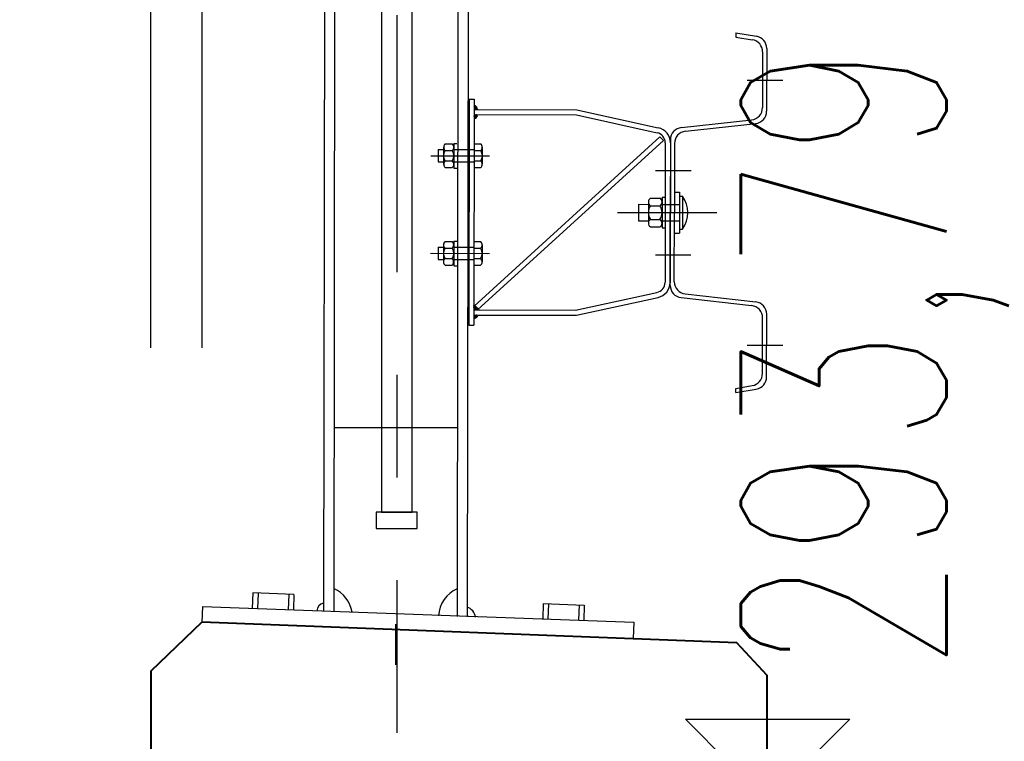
# Model space of a CAD drawing. Header units: metres. Extents: x -912764 to -454925, y -2226138 to -1112338.
# Tile 66 of 256: x -456380.444 to -456379.486, y -1112965.886 to -1112965.184. Entities that reach past the tile are written whole.
import ezdxf

# ---------------------------------------------------------------- set-up
doc = ezdxf.new("R2010")
doc.units = ezdxf.units.M
doc.linetypes.add('DASHDOT2', pattern=[0.375, 0.25, -0.0625, 0, -0.0625])
doc.linetypes.add('SOLID', pattern=[0])
for name, color, linetype in [('!řezy tenká', 1, 'Continuous'), ('018-ZSvodidlo', 8, 'Continuous'), ('025', 1, 'Continuous'), ('025-OSY', 4, 'DASHDOT2'), ('025-ZSvodidlo', 1, 'Continuous'), ('C3D_ZPR', 7, 'Continuous'), ('p_koty', 7, 'Continuous')]:
    doc.layers.add(name, color=color, linetype=linetype)
for name, color, linetype, lineweight in [('_NOVÝ STAV', 1, 'Continuous', 30), ('_NOVÝ STAV - POPISKY KATASTR', 7, 'Continuous', 30), ('R-koty vyskove', 7, 'Continuous', 13)]:
    doc.layers.add(name, color=color, linetype=linetype, lineweight=lineweight)
doc.layers.add('PDF2_13', color=140, linetype='Continuous', true_color=0x00bfff)
doc.styles.add('StandardUzky', font='simplex.shx', dxfattribs={"width": 0.65})
doc.styles.add('znacky', font='arial.ttf')
doc.dimstyles.new('1000', dxfattribs={"dimscale": 0.5, "dimtxt": 1, "dimasz": 0.6, "dimexe": 0.3, "dimexo": 0.5, "dimgap": 0.5, "dimtad": 1, "dimzin": 1, "dimdsep": 46, "dimtxsty": 'znacky', "dimblk": 'OBLIQUE', "dimcen": 1, "dimdle": 0.3, "dimclrd": 256, "dimclre": 256, "dimclrt": 256, "dimadec": 3, "dimazin": 0, "dimtfac": 1, "dimtmove": 0, "dimatfit": 3, "dimldrblk": 'OBLIQUE', "dimfxl": 1, "dimlwd": -1, "dimlwe": -1, "dimarcsym": 0})

# ---------------------------------------------------------------- blocks, each defined once
blk = doc.blocks.new('_Oblique')
at = {"color": 0, "linetype": 'ByBlock', "lineweight": -2}
blk.add_line((-0.5, -0.5), (0.5, 0.5), dxfattribs=at)
blk = doc.blocks.new('*D987')
at = {"layer": 'C3D_ZPR', "color": 1, "transparency": 16777216}
for p, q in [((0, 0.94121), (0, 1.51621)), ((0.5, 0.94121), (0.5, 1.51621)), ((-0.15, 1.44121), (0.65, 1.44121))]:
    blk.add_line(p, q, dxfattribs=at)
at = {"layer": 'Defpoints', "color": 0, "transparency": 16777216}
for p in [(0.5, 1.44121), (0, 0.2338), (0.5, 0.2338)]:
    blk.add_point(p, dxfattribs=at)
at = {"layer": 'C3D_ZPR', "color": 1, "transparency": 16777216, "xscale": 0.075, "yscale": 0.075, "zscale": 0.075, "rotation": 180}
blk.add_blockref('_Oblique', (0, 1.44121), dxfattribs=at)
at = {"layer": 'C3D_ZPR', "color": 1, "transparency": 16777216, "xscale": 0.075, "yscale": 0.075, "zscale": 0.075}
blk.add_blockref('_Oblique', (0.5, 1.44121), dxfattribs=at)
at = {"layer": 'C3D_ZPR', "color": 1, "transparency": 16777216, "insert": (0.25, 1.59121), "char_height": 0.2, "attachment_point": 5, "style": 'StandardUzky'}
blk.add_mtext('500', dxfattribs=at)
blk = doc.blocks.new('*D988')
at = {"layer": 'C3D_ZPR', "color": 1, "transparency": 16777216}
for p, q in [((-0.60011, 0.94121), (-0.60011, 1.51621)), ((0, 0.94121), (0, 1.51621)), ((-0.75011, 1.44121), (0.15, 1.44121))]:
    blk.add_line(p, q, dxfattribs=at)
at = {"layer": 'Defpoints', "color": 0, "transparency": 16777216}
for p in [(0, 1.44121), (-0.60011, 0.12672), (0, 0.07)]:
    blk.add_point(p, dxfattribs=at)
at = {"layer": 'C3D_ZPR', "color": 1, "transparency": 16777216, "xscale": 0.075, "yscale": 0.075, "zscale": 0.075, "rotation": 180}
blk.add_blockref('_Oblique', (-0.60011, 1.44121), dxfattribs=at)
at = {"layer": 'C3D_ZPR', "color": 1, "transparency": 16777216, "xscale": 0.075, "yscale": 0.075, "zscale": 0.075}
blk.add_blockref('_Oblique', (0, 1.44121), dxfattribs=at)
at = {"layer": 'C3D_ZPR', "color": 1, "transparency": 16777216, "insert": (-0.30006, 1.59121), "char_height": 0.2, "attachment_point": 5, "style": 'StandardUzky'}
blk.add_mtext('600', dxfattribs=at)
blk = doc.blocks.new('*D990')
at = {"layer": 'C3D_ZPR', "color": 1, "transparency": 16777216}
for p, q in [((-0.60011, 0.44121), (-0.60011, 1.01621)), ((-0.55009, 0.44121), (-0.55009, 1.01621)), ((-0.60011, 0.94121), (-1.24115, 0.94121)), ((-0.55009, 0.94121), (-0.60011, 0.94121)), ((-0.55009, 0.94121), (-0.47509, 0.94121))]:
    blk.add_line(p, q, dxfattribs=at)
at = {"layer": 'Defpoints', "color": 0, "transparency": 16777216}
for p in [(-0.55009, 0.94121), (-0.55009, 0.18189), (-0.60011, 0.12672)]:
    blk.add_point(p, dxfattribs=at)
at = {"layer": 'C3D_ZPR', "color": 1, "transparency": 16777216, "xscale": 0.075, "yscale": 0.075, "zscale": 0.075}
blk.add_blockref('_Oblique', (-0.60011, 0.94121), dxfattribs=at)
at = {"layer": 'C3D_ZPR', "color": 1, "transparency": 16777216, "xscale": 0.075, "yscale": 0.075, "zscale": 0.075, "rotation": 180}
blk.add_blockref('_Oblique', (-0.55009, 0.94121), dxfattribs=at)
at = {"layer": 'C3D_ZPR', "color": 1, "transparency": 16777216, "insert": (-1.08591, 1.09121), "char_height": 0.2, "attachment_point": 5, "style": 'StandardUzky'}
blk.add_mtext('50', dxfattribs=at)
blk = doc.blocks.new('*D339')
at = {"layer": 'C3D_ZPR', "color": 1, "transparency": 16777216}
for p, q in [((1.7427, 0.15423), (1.7427, 0.72459)), ((1.7427, 0), (1.7427, 0.30423)), ((1.2427, 0.15423), (1.8177, 0.15423)), ((1.2427, 0), (1.8177, 0))]:
    blk.add_line(p, q, dxfattribs=at)
at = {"layer": 'Defpoints', "color": 0, "lineweight": 50, "transparency": 16777216}
for p in [(-0.02964, 0.15423), (0, 0), (1.7427, 0)]:
    blk.add_point(p, dxfattribs=at)
at = {"layer": 'C3D_ZPR', "color": 1, "transparency": 16777216, "xscale": 0.075, "yscale": 0.075, "zscale": 0.075}
for p, rotation in [((1.7427, 0.15423), 90), ((1.7427, 0), 270)]:
    blk.add_blockref('_Oblique', p, dxfattribs=dict(at, rotation=rotation))
at = {"layer": 'C3D_ZPR', "color": 1, "transparency": 16777216, "insert": (1.5927, 0.51673), "char_height": 0.2, "attachment_point": 5, "rotation": 90, "style": 'StandardUzky'}
blk.add_mtext('154', dxfattribs=at)
blk = doc.blocks.new('A$C021ef3a7')
at = {"layer": '018-ZSvodidlo', "color": 1}
blk.add_line((-0.10383, -0.51746), (-0.22383, -0.51728), dxfattribs=at)
at = {"layer": '025', "color": 1}
blk.add_line((-0.16398, -0.70844), (-0.16398, -0.74792), dxfattribs=at)
at = {"layer": '025-OSY', "color": 1}
blk.add_line((-0.16276, 0.43432), (-0.16276, -0.81393), dxfattribs=at)
at = {"layer": '025-ZSvodidlo', "color": 1}
for p, q in [((-0.23275, 0.20518), (-0.23409, -0.69553)), ((-0.22275, 0.20517), (-0.22409, -0.69595)), ((-0.10275, 0.20499), (-0.1041, -0.70093)), ((-0.09275, 0.20498), (-0.0941, -0.70134)), ((0.16735, -0.13294), (0.16734, -0.137)), ((0.16735, -0.13294), (0.18732, -0.1363)), ((0.16734, -0.137), (0.18331, -0.13968)), ((0.19332, -0.15153), (0.19324, -0.20566)), ((0.19733, -0.14815), (0.19724, -0.20925)), ((0.17844, -0.17896), (0.2129, -0.17901)), ((-0.09236, -0.19756), (-0.09269, -0.41756)), ((-0.09236, -0.19756), (-0.08736, -0.19756)), ((-0.08736, -0.19756), (-0.08769, -0.41756)), ((-0.08738, -0.20628), (-0.08561, -0.20453)), ((-0.08738, -0.20672), (-0.08539, -0.20475)), ((-0.08738, -0.20717), (-0.08519, -0.20499)), ((-0.08738, -0.20761), (-0.085, -0.20524)), ((-0.08596, -0.20757), (-0.08738, -0.20615)), ((-0.0864, -0.20757), (-0.08738, -0.20659)), ((-0.08684, -0.20757), (-0.08738, -0.20703)), ((-0.08738, -0.20756), (0.01262, -0.20771)), ((-0.08737, -0.20407), (-0.08696, -0.20366)), ((-0.08737, -0.20451), (-0.08665, -0.2038)), ((-0.08374, -0.20758), (-0.08737, -0.20394)), ((-0.08737, -0.20496), (-0.08637, -0.20395)), ((-0.08737, -0.2054), (-0.0861, -0.20413)), ((-0.08737, -0.20584), (-0.08585, -0.20432)), ((-0.08418, -0.20758), (-0.08737, -0.20438)), ((-0.08463, -0.20758), (-0.08737, -0.20482)), ((-0.08507, -0.20758), (-0.08737, -0.20527)), ((-0.08551, -0.20757), (-0.08737, -0.20571)), ((-0.08442, -0.20646), (-0.08735, -0.20352)), ((-0.08689, -0.20757), (-0.08483, -0.20551)), ((-0.08472, -0.20572), (-0.08661, -0.20382)), ((-0.08645, -0.20757), (-0.08468, -0.2058)), ((-0.08601, -0.20757), (-0.08454, -0.2061)), ((-0.08557, -0.20757), (-0.08443, -0.20643)), ((-0.08513, -0.20758), (-0.08433, -0.20678)), ((0.01262, -0.20771), (0.09182, -0.22524)), ((-0.08739, -0.21291), (-0.08704, -0.21257)), ((-0.08739, -0.21335), (-0.0866, -0.21257)), ((-0.08739, -0.2138), (-0.08616, -0.21257)), ((-0.08739, -0.21424), (-0.08572, -0.21257)), ((-0.08739, -0.21468), (-0.08528, -0.21258)), ((-0.08739, -0.21512), (-0.08484, -0.21258)), ((-0.08739, -0.21556), (-0.0844, -0.21258)), ((-0.08739, -0.216), (-0.08411, -0.21274)), ((-0.0852, -0.21541), (-0.08739, -0.21322)), ((-0.08542, -0.21563), (-0.08739, -0.21366)), ((-0.08566, -0.21583), (-0.08739, -0.2141)), ((-0.08592, -0.21601), (-0.08739, -0.21455)), ((-0.0862, -0.21618), (-0.08739, -0.21499)), ((-0.0865, -0.21632), (-0.08739, -0.21543)), ((-0.08682, -0.21645), (-0.08739, -0.21587)), ((-0.08716, -0.21655), (-0.08739, -0.21631)), ((-0.08738, -0.21256), (0.01207, -0.21271)), ((-0.08499, -0.21518), (-0.08738, -0.21278)), ((-0.08481, -0.21492), (-0.08714, -0.21258)), ((-0.08701, -0.21651), (-0.08427, -0.21377)), ((-0.08464, -0.21465), (-0.08671, -0.21257)), ((-0.08628, -0.21622), (-0.08456, -0.2145)), ((-0.08449, -0.21436), (-0.08627, -0.21257)), ((-0.08436, -0.21405), (-0.08582, -0.21257)), ((-0.08425, -0.21371), (-0.08538, -0.21257)), ((-0.08417, -0.21335), (-0.08494, -0.21258)), ((-0.08412, -0.21295), (-0.08449, -0.21258)), ((0.01207, -0.21271), (0.09074, -0.23012)), ((0.11427, -0.2251), (0.18293, -0.21757)), ((0.11827, -0.22868), (0.18693, -0.22116)), ((-0.08743, -0.39886), (0.09336, -0.23402)), ((-0.08406, -0.40256), (0.09673, -0.23771)), ((0.09673, -0.23771), (0.09336, -0.23402)), ((0.10358, -0.23701), (0.10347, -0.30785)), ((-0.12243, -0.24651), (-0.12245, -0.25851)), ((-0.12243, -0.24651), (-0.11713, -0.24652)), ((-0.11713, -0.24429), (-0.11716, -0.26101)), ((-0.11557, -0.24752), (-0.1087, -0.24753)), ((-0.11556, -0.24102), (-0.10869, -0.24103)), ((-0.10713, -0.24054), (-0.10716, -0.26454)), ((-0.10713, -0.24054), (-0.10413, -0.24054)), ((-0.10713, -0.24654), (-0.08743, -0.24656)), ((-0.08744, -0.24756), (-0.081, -0.24757)), ((-0.08743, -0.24106), (-0.08099, -0.24107)), ((-0.07951, -0.24433), (-0.07953, -0.26083)), ((0.09858, -0.2399), (0.09837, -0.37572)), ((0.10358, -0.23991), (0.10337, -0.37573)), ((0.10358, -0.23996), (0.10347, -0.30785)), ((0.10757, -0.24059), (0.10747, -0.30785)), ((-0.12971, -0.2525), (-0.07445, -0.25258)), ((-0.12771, -0.2525), (-0.07245, -0.25259)), ((-0.12245, -0.25851), (-0.11715, -0.25852)), ((-0.11559, -0.25752), (-0.10872, -0.25753)), ((-0.10715, -0.25854), (-0.08745, -0.25856)), ((-0.08745, -0.25756), (-0.08102, -0.25757)), ((-0.1156, -0.26402), (-0.10873, -0.26403)), ((-0.10716, -0.26454), (-0.10416, -0.26454)), ((-0.08746, -0.26406), (-0.08103, -0.26407)), ((0.08921, -0.26683), (0.12367, -0.26688)), ((0.08219, -0.29687), (0.08216, -0.3191)), ((0.08428, -0.29382), (0.09341, -0.29383)), ((0.0955, -0.29284), (0.09545, -0.32284)), ((0.0955, -0.29284), (0.0985, -0.29284)), ((0.1075, -0.28985), (0.10747, -0.30785)), ((0.1075, -0.29135), (0.10747, -0.30785)), ((0.1075, -0.28785), (0.1125, -0.28786)), ((0.1125, -0.28786), (0.11244, -0.32786)), ((0.1125, -0.29186), (0.1155, -0.29186)), ((0.1155, -0.29186), (0.11545, -0.32386)), ((0.07249, -0.29982), (0.07246, -0.31578)), ((0.07249, -0.29982), (0.08219, -0.29984)), ((0.08427, -0.30117), (0.0934, -0.30118)), ((0.09549, -0.29986), (0.11249, -0.29988)), ((0.05212, -0.30777), (0.14881, -0.30791)), ((0.06721, -0.30779), (0.12247, -0.30788)), ((0.07246, -0.31578), (0.08216, -0.3158)), ((0.08425, -0.31447), (0.09338, -0.31448)), ((0.09546, -0.31582), (0.11246, -0.31584)), ((0.10337, -0.37869), (0.10347, -0.30785)), ((0.10738, -0.37511), (0.10747, -0.30785)), ((0.10745, -0.32435), (0.10747, -0.30785)), ((0.10745, -0.32585), (0.10747, -0.30785)), ((0.08424, -0.32182), (0.09337, -0.32183)), ((0.09545, -0.32284), (0.09845, -0.32284)), ((0.11245, -0.32386), (0.11545, -0.32386)), ((0.10745, -0.32785), (0.11244, -0.32786)), ((-0.12258, -0.34151), (-0.12259, -0.35351)), ((-0.12258, -0.34151), (-0.11728, -0.34152)), ((-0.11727, -0.33929), (-0.1173, -0.35601)), ((-0.11571, -0.34252), (-0.10884, -0.34253)), ((-0.1157, -0.33602), (-0.10883, -0.33603)), ((-0.10727, -0.33554), (-0.1073, -0.35954)), ((-0.10728, -0.34154), (-0.0876, -0.34156)), ((-0.10727, -0.33554), (-0.10427, -0.33554)), ((-0.08758, -0.34256), (-0.08114, -0.34257)), ((-0.08757, -0.33606), (-0.08113, -0.33607)), ((-0.07965, -0.33933), (-0.07967, -0.35583)), ((-0.12985, -0.3475), (-0.07459, -0.34758)), ((-0.12785, -0.3475), (-0.07259, -0.34759)), ((-0.12259, -0.35351), (-0.11729, -0.35352)), ((-0.11573, -0.35252), (-0.10886, -0.35253)), ((-0.10729, -0.35354), (-0.08762, -0.35356)), ((-0.08759, -0.35256), (-0.08116, -0.35257)), ((0.08909, -0.34883), (0.12354, -0.34888)), ((-0.11574, -0.35902), (-0.10887, -0.35903)), ((-0.1073, -0.35954), (-0.1043, -0.35954)), ((-0.0876, -0.35906), (-0.08117, -0.35907)), ((0.01126, -0.40283), (0.09051, -0.38553)), ((0.01233, -0.40771), (0.09157, -0.39042)), ((0.11403, -0.39063), (0.18267, -0.39836)), ((0.11803, -0.38705), (0.18667, -0.39478)), ((-0.08767, -0.40209), (-0.08527, -0.3997)), ((-0.08767, -0.40231), (-0.08511, -0.39976)), ((-0.08767, -0.40253), (-0.08506, -0.39993)), ((-0.08714, -0.40256), (-0.08767, -0.40204)), ((-0.08739, -0.40254), (-0.08767, -0.40226)), ((-0.08274, -0.40255), (-0.08766, -0.39762)), ((-0.08766, -0.39789), (-0.08744, -0.39767)), ((-0.08766, -0.39811), (-0.0873, -0.39775)), ((-0.08296, -0.40255), (-0.08766, -0.39784)), ((-0.08766, -0.39833), (-0.08719, -0.39786)), ((-0.08766, -0.39855), (-0.08708, -0.39797)), ((-0.08318, -0.40255), (-0.08766, -0.39806)), ((-0.08766, -0.39877), (-0.08696, -0.39808)), ((-0.08766, -0.399), (-0.08685, -0.39819)), ((-0.0834, -0.40256), (-0.08766, -0.39828)), ((-0.08766, -0.39922), (-0.08674, -0.39829)), ((-0.08766, -0.39944), (-0.08662, -0.3984)), ((-0.08362, -0.40256), (-0.08766, -0.39851)), ((-0.08766, -0.39966), (-0.08651, -0.39851)), ((-0.08766, -0.39988), (-0.0864, -0.39862)), ((-0.08384, -0.40256), (-0.08766, -0.39873)), ((-0.08766, -0.4001), (-0.08628, -0.39873)), ((-0.08766, -0.40032), (-0.08617, -0.39883)), ((-0.08766, -0.40054), (-0.08606, -0.39894)), ((-0.08406, -0.40256), (-0.08766, -0.39895)), ((-0.08766, -0.40076), (-0.08595, -0.39905)), ((-0.08766, -0.40098), (-0.08583, -0.39916)), ((-0.08428, -0.40256), (-0.08766, -0.39917)), ((-0.08766, -0.4012), (-0.08572, -0.39927)), ((-0.08766, -0.40143), (-0.08561, -0.39937)), ((-0.0845, -0.40256), (-0.08766, -0.39939)), ((-0.08766, -0.40165), (-0.08549, -0.39948)), ((-0.08766, -0.40187), (-0.08538, -0.39959)), ((-0.08472, -0.40256), (-0.08766, -0.39961)), ((-0.08494, -0.40256), (-0.08766, -0.39983)), ((-0.08516, -0.40256), (-0.08766, -0.40005)), ((-0.08538, -0.40256), (-0.08766, -0.40027)), ((-0.0856, -0.40256), (-0.08766, -0.40049)), ((-0.08582, -0.40256), (-0.08766, -0.40071)), ((-0.08604, -0.40256), (-0.08766, -0.40094)), ((-0.08626, -0.40256), (-0.08766, -0.40116)), ((-0.08648, -0.40256), (-0.08766, -0.40138)), ((-0.0867, -0.40256), (-0.08766, -0.4016)), ((-0.08692, -0.40256), (-0.08766, -0.40182)), ((-0.08745, -0.40253), (-0.08493, -0.40003)), ((-0.08507, -0.39989), (-0.08737, -0.39768)), ((-0.08726, -0.40256), (-0.08482, -0.40014)), ((-0.08703, -0.40256), (-0.08471, -0.40025)), ((-0.08681, -0.40256), (-0.0846, -0.40036)), ((-0.08659, -0.40256), (-0.08449, -0.40047)), ((-0.08637, -0.40256), (-0.08438, -0.40058)), ((-0.08615, -0.40256), (-0.08427, -0.40069)), ((-0.08593, -0.40256), (-0.08416, -0.4008)), ((-0.0857, -0.40256), (-0.08405, -0.40091)), ((-0.08548, -0.40256), (-0.08394, -0.40102)), ((-0.08526, -0.40256), (-0.08383, -0.40113)), ((-0.08242, -0.40255), (-0.08507, -0.39989)), ((-0.08504, -0.40256), (-0.08372, -0.40124)), ((-0.08482, -0.40256), (-0.08361, -0.40136)), ((-0.08459, -0.40256), (-0.0835, -0.40147)), ((-0.08437, -0.40256), (-0.08339, -0.40158)), ((-0.08415, -0.40256), (-0.08328, -0.40169)), ((-0.08393, -0.40256), (-0.08317, -0.4018)), ((-0.08371, -0.40256), (-0.08306, -0.40191)), ((-0.08349, -0.40256), (-0.08295, -0.40202)), ((-0.08326, -0.40255), (-0.08284, -0.40213)), ((-0.08304, -0.40255), (-0.08273, -0.40224)), ((-0.08282, -0.40255), (-0.08262, -0.40235)), ((-0.0826, -0.40255), (-0.08251, -0.40246)), ((-0.08768, -0.40894), (-0.08629, -0.40756)), ((-0.08768, -0.40916), (-0.08607, -0.40756)), ((-0.08768, -0.40938), (-0.08585, -0.40756)), ((-0.08768, -0.4096), (-0.08563, -0.40756)), ((-0.08768, -0.40982), (-0.08541, -0.40756)), ((-0.08768, -0.41004), (-0.08518, -0.40756)), ((-0.08768, -0.41026), (-0.08496, -0.40756)), ((-0.08768, -0.41049), (-0.08474, -0.40756)), ((-0.08768, -0.41071), (-0.08452, -0.40756)), ((-0.08768, -0.41093), (-0.0843, -0.40756)), ((-0.08613, -0.41044), (-0.08768, -0.40889)), ((-0.08627, -0.41052), (-0.08768, -0.40911)), ((-0.08641, -0.4106), (-0.08768, -0.40933)), ((-0.08656, -0.41067), (-0.08768, -0.40955)), ((-0.08671, -0.41074), (-0.08768, -0.40977)), ((-0.08687, -0.41081), (-0.08768, -0.41)), ((-0.08703, -0.41087), (-0.08768, -0.41022)), ((-0.08719, -0.41093), (-0.08768, -0.41044)), ((-0.08736, -0.41098), (-0.08768, -0.41066)), ((-0.08753, -0.41103), (-0.08768, -0.41088)), ((-0.08767, -0.40256), (0.01233, -0.40271)), ((-0.08767, -0.40756), (0.01233, -0.40771)), ((-0.08535, -0.4099), (-0.08767, -0.40756)), ((-0.08767, -0.40805), (-0.08718, -0.40756)), ((-0.08767, -0.40828), (-0.08696, -0.40756)), ((-0.08767, -0.4085), (-0.08674, -0.40756)), ((-0.08767, -0.40872), (-0.08652, -0.40756)), ((-0.08767, -0.40783), (-0.08744, -0.4076)), ((-0.08547, -0.41), (-0.08767, -0.40779)), ((-0.0856, -0.41009), (-0.08767, -0.40801)), ((-0.08572, -0.41018), (-0.08767, -0.40823)), ((-0.08586, -0.41027), (-0.08767, -0.40845)), ((-0.08599, -0.41036), (-0.08767, -0.40867)), ((-0.08757, -0.41104), (-0.08408, -0.40756)), ((-0.08523, -0.40979), (-0.08745, -0.40756)), ((-0.08726, -0.41095), (-0.08385, -0.40756)), ((-0.08511, -0.40969), (-0.08723, -0.40756)), ((-0.085, -0.40958), (-0.08701, -0.40756)), ((-0.08691, -0.41083), (-0.08363, -0.40756)), ((-0.08489, -0.40947), (-0.08679, -0.40756)), ((-0.08478, -0.40936), (-0.08657, -0.40756)), ((-0.08468, -0.40924), (-0.08635, -0.40756)), ((-0.08458, -0.40912), (-0.08613, -0.40756)), ((-0.08602, -0.41038), (-0.08414, -0.4085)), ((-0.08448, -0.409), (-0.08591, -0.40756)), ((-0.08439, -0.40887), (-0.08569, -0.40756)), ((-0.08429, -0.40874), (-0.08547, -0.40756)), ((-0.08421, -0.40861), (-0.08525, -0.40756)), ((-0.08412, -0.40847), (-0.08503, -0.40756)), ((-0.08404, -0.40833), (-0.08423, -0.40814)), ((0.19324, -0.46443), (0.19332, -0.4103)), ((0.19724, -0.46782), (0.19733, -0.40673)), ((-0.09269, -0.41756), (-0.08769, -0.41756)), ((0.17844, -0.43696), (0.2129, -0.43701)), ((0.16722, -0.47889), (0.1832, -0.47625)), ((0.16722, -0.48294), (0.16722, -0.47889)), ((0.16722, -0.48294), (0.18719, -0.47964))]:
    blk.add_line(p, q, dxfattribs=at)
for points in [[(-0.14776, 0.10633), (-0.17776, 0.10633), (-0.17776, -0.59938), (-0.14776, -0.59938)], [(-0.14276, -0.59938), (-0.18276, -0.59938), (-0.18276, -0.61538), (-0.14276, -0.61538)]]:
    blk.add_lwpolyline(points, close=True, dxfattribs=at)
for centre, radius, start, end in [((0.18132, -0.15152), 0.012, 359.91518, 80.45286), ((0.18533, -0.14813), 0.012, 359.91518, 80.45286), ((-0.08862, -0.20772), 0.00439, 1.86362, 73.43252), ((0.18124, -0.20564), 0.012, 276.25537, 359.91518), ((0.18524, -0.20923), 0.012, 276.25537, 359.91518), ((-0.08809, -0.21268), 0.00397, 280.11479, 1.45584), ((0.08858, -0.23989), 0.015, 359.91518, 77.51977), ((0.11558, -0.23703), 0.012, 96.25537, 179.91518), ((0.11957, -0.24061), 0.012, 96.25537, 179.91518), ((0.08858, -0.23989), 0.01, 359.91518, 77.51977), ((-0.10858, -0.25253), 0.0086, 144.38552, 215.44484), ((-0.11277, -0.24428), 0.00429, 130.65738, 229.17298), ((-0.11571, -0.25252), 0.0086, 324.38552, 35.44484), ((-0.1115, -0.24428), 0.00429, 310.65738, 49.17298), ((-0.08801, -0.25256), 0.0086, 324.38552, 35.44484), ((-0.0838, -0.24432), 0.00429, 310.65738, 49.17298), ((-0.11279, -0.26078), 0.00429, 130.65738, 229.17298), ((-0.11152, -0.26078), 0.00429, 310.65738, 49.17298), ((-0.08382, -0.26082), 0.00429, 310.65738, 49.17298), ((0.08648, -0.2975), 0.00429, 120.8683, 238.96206), ((0.0912, -0.2975), 0.00429, 300.8683, 58.96206), ((0.09237, -0.30783), 0.0281, 325.20713, 34.62323), ((0.09357, -0.30783), 0.01144, 144.38552, 215.44484), ((0.08408, -0.30782), 0.01144, 324.38552, 35.44484), ((0.08644, -0.31815), 0.00429, 120.8683, 238.96206), ((0.09117, -0.31815), 0.00429, 300.8683, 58.96206), ((-0.10872, -0.34753), 0.0086, 144.38552, 215.44484), ((-0.11291, -0.33928), 0.00429, 130.65738, 229.17298), ((-0.11585, -0.34752), 0.0086, 324.38552, 35.44484), ((-0.11164, -0.33928), 0.00429, 310.65738, 49.17298), ((-0.08815, -0.34756), 0.0086, 324.38552, 35.44484), ((-0.08394, -0.33932), 0.00429, 310.65738, 49.17298), ((-0.11293, -0.35578), 0.00429, 130.65738, 229.17298), ((-0.11166, -0.35578), 0.00429, 310.65738, 49.17298), ((-0.08396, -0.35582), 0.00429, 310.65738, 49.17298), ((0.08837, -0.37576), 0.01, 282.31059, 359.91518), ((0.08837, -0.37576), 0.015, 282.31059, 359.91518), ((0.11537, -0.3787), 0.012, 179.91518, 263.57499), ((0.11938, -0.37513), 0.012, 179.91518, 263.57499), ((-0.0882, -0.40086), 0.00328, 75.37155, 80.4343), ((0.18132, -0.41028), 0.012, 359.91518, 83.57499), ((0.18533, -0.40671), 0.012, 359.91518, 83.57499), ((-0.08905, -0.40546), 0.00578, 283.7111, 338.71988), ((0.18124, -0.46441), 0.012, 279.3775, 359.91518), ((0.18524, -0.4678), 0.012, 279.3775, 359.91518), ((-0.23596, -0.70124), 0.03, 8.7345, 66.38925), ((-0.09201, -0.70146), 0.03, 113.44111, 177.5723), ((-0.23197, -0.69627), 0.00869, 103.29263, 174.77413), ((-0.09759, -0.70282), 0.01152, 5.63137, 73.70938)]:
    blk.add_arc(centre, radius, start, end, dxfattribs=at)
blk = doc.blocks.new('*D338')
at = {"layer": 'C3D_ZPR', "color": 1, "transparency": 16777216}
for p, q in [((2.06111, 0.30423), (2.06111, -2.02994)), ((1.56111, 0.15423), (2.13611, 0.15423)), ((1.56111, -1.87994), (2.13611, -1.87994))]:
    blk.add_line(p, q, dxfattribs=at)
at = {"layer": 'Defpoints', "color": 0, "lineweight": 50, "transparency": 16777216}
for p in [(-0.02964, 0.15423), (-0.05, -1.87994), (2.06111, -1.87994)]:
    blk.add_point(p, dxfattribs=at)
at = {"layer": 'C3D_ZPR', "color": 1, "transparency": 16777216, "xscale": 0.075, "yscale": 0.075, "zscale": 0.075}
for p, rotation in [((2.06111, 0.15423), 90), ((2.06111, -1.87994), 270)]:
    blk.add_blockref('_Oblique', p, dxfattribs=dict(at, rotation=rotation))
at = {"layer": 'C3D_ZPR', "color": 1, "transparency": 16777216, "insert": (1.91111, -0.86285), "char_height": 0.2, "attachment_point": 5, "rotation": 90, "style": 'StandardUzky'}
blk.add_mtext('2034', dxfattribs=at)
blk = doc.blocks.new('Vyskova_sipka')
at = {"color": 0, "linetype": 'ByBlock', "lineweight": -2}
for p, q in [((0, 0), (-4, 4)), ((-4, 4), (4, 4)), ((4, 4), (0, 0))]:
    blk.add_line(p, q, dxfattribs=at)
blk = doc.blocks.new('*D345')
at = {"layer": 'C3D_ZPR', "color": 1, "transparency": 16777216}
for p, q in [((-456381.91559, -1112964.31619), (-456381.91559, -1112963.99119)), ((-456380.31696, -1112964.31619), (-456380.31696, -1112963.99119)), ((-456381.99059, -1112964.06619), (-456380.24196, -1112964.06619))]:
    blk.add_line(p, q, dxfattribs=at)
at = {"layer": 'Defpoints', "color": 0, "transparency": 16777216}
for p in [(-456380.31696, -1112964.06619), (-456380.31696, -1112966.06972), (-456381.91559, -1112967.82407)]:
    blk.add_point(p, dxfattribs=at)
at = {"layer": 'C3D_ZPR', "color": 1, "transparency": 16777216, "xscale": 0.075, "yscale": 0.075, "zscale": 0.075, "rotation": 180}
blk.add_blockref('_Oblique', (-456381.91559, -1112964.06619), dxfattribs=at)
at = {"layer": 'C3D_ZPR', "color": 1, "transparency": 16777216, "xscale": 0.075, "yscale": 0.075, "zscale": 0.075}
blk.add_blockref('_Oblique', (-456380.31696, -1112964.06619), dxfattribs=at)
at = {"layer": 'C3D_ZPR', "color": 1, "transparency": 16777216, "insert": (-456381.11628, -1112963.91619), "char_height": 0.2, "attachment_point": 5, "style": 'StandardUzky'}
blk.add_mtext('1599', dxfattribs=at)
blk = doc.blocks.new('A$C4eac8e0d')
for p, q in [((-0.54982, 0.18943), (-0.55037, 0.17434)), ((-0.54982, 0.18943), (-0.13001, 0.1742)), ((-0.13001, 0.1742), (-0.13059, 0.15843))]:
    blk.add_line(p, q)
at = {"layer": 'p_koty'}
for p, q in [((-0.50063, 0.20273), (-0.50123, 0.18774)), ((-0.46066, 0.20122), (-0.50063, 0.20272)), ((-0.49563, 0.20253), (-0.49623, 0.18754)), ((-0.46566, 0.20141), (-0.46625, 0.18642)), ((-0.46066, 0.20121), (-0.46126, 0.18622)), ((-0.21809, 0.19241), (-0.21858, 0.17742)), ((-0.21809, 0.19242), (-0.17811, 0.19102)), ((-0.21309, 0.19224), (-0.21358, 0.17725)), ((-0.18311, 0.19119), (-0.1836, 0.1762)), ((-0.17811, 0.19103), (-0.1786, 0.17604))]:
    blk.add_line(p, q, dxfattribs=at)
at = {"layer": 'PDF2_13', "color": 1, "linetype": 'Continuous', "lineweight": 40}
blk.add_lwpolyline([(0, -0.12096), (0, 0.12248), (-0.02964, 0.15423), (-0.55037, 0.17434), (-0.60011, 0.12672), (-0.60011, -0.12518), (-0.56519, -0.12413), (-0.55566, -0.11354), (-0.54508, -0.12307), (-0.44956, -0.12095), (-0.44956, -1.72994)], dxfattribs=at)
at = {"layer": '_NOVÝ STAV', "linetype": 'SOLID'}
blk.add_blockref('A$C021ef3a7', (-0.19789, 0.88074), dxfattribs=at)
at = {"layer": 'C3D_ZPR'}
for base, p1, p2, picture, middle in [((0, 1.44121), (-0.60011, 0.12672), (0, 0.07), '*D988', (-0.30006, 1.59121)), ((0.5, 1.44121), (0, 0.2338), (0.5, 0.2338), '*D987', (0.25, 1.59121))]:
    dim = blk.add_linear_dim(base=base, p1=p1, p2=p2, dimstyle='1000', override={"dimscale": 1, "dimtxt": 0.2, "dimasz": 0.075, "dimexe": 0.075, "dimexo": 0.25, "dimgap": 0.05, "dimdec": 0, "dimlfac": 1000, "dimdsep": 44, "dimtxsty": 'StandardUzky', "dimcen": 0.5, "dimdle": 0.15, "dimclrd": 1, "dimclre": 1, "dimclrt": 1, "dimfxl": 0.5, "dimfxlon": 1}, dxfattribs=at)
    dim.commit()
    dim.dimension.update_dxf_attribs({"geometry": picture, "text_midpoint": middle})
dim = blk.add_linear_dim(base=(-0.55009, 0.94121), p1=(-0.60011, 0.12672), p2=(-0.55009, 0.18189), dimstyle='1000', override={"dimscale": 1, "dimtxt": 0.2, "dimasz": 0.075, "dimexe": 0.075, "dimexo": 0.25, "dimgap": 0.05, "dimdec": 0, "dimlfac": 1000, "dimdsep": 44, "dimtxsty": 'StandardUzky', "dimcen": 0.5, "dimdle": 0.15, "dimclrd": 1, "dimclre": 1, "dimclrt": 1, "dimfxl": 0.5, "dimfxlon": 1}, dxfattribs=at)
dim.commit()
dim.dimension.update_dxf_attribs({"geometry": '*D990', "text_midpoint": (-1.08591, 0.94121), "dimtype": 160})
dim = blk.add_linear_dim(base=(1.7427, 0), p1=(-0.02964, 0.15423), p2=(0, 0), angle=90, dimstyle='1000', override={"dimscale": 1, "dimtxt": 0.2, "dimasz": 0.075, "dimexe": 0.075, "dimexo": 0.25, "dimgap": 0.05, "dimdec": 0, "dimlfac": 1000, "dimdsep": 44, "dimtxsty": 'StandardUzky', "dimcen": 0.5, "dimdle": 0.15, "dimclrd": 1, "dimclre": 1, "dimclrt": 1, "dimfxl": 0.5, "dimfxlon": 1}, dxfattribs=at)
dim.commit()
dim.dimension.update_dxf_attribs({"geometry": '*D339', "text_midpoint": (1.7427, 0.51673), "dimtype": 128})
dim = blk.add_linear_dim(base=(2.06111, -1.87994), p1=(-0.02964, 0.15423), p2=(-0.05, -1.87994), angle=90, dimstyle='1000', override={"dimscale": 1, "dimtxt": 0.2, "dimasz": 0.075, "dimexe": 0.075, "dimexo": 0.25, "dimgap": 0.05, "dimdec": 0, "dimlfac": 1000, "dimdsep": 44, "dimtxsty": 'StandardUzky', "dimcen": 0.5, "dimdle": 0.15, "dimclrd": 1, "dimclre": 1, "dimclrt": 1, "dimfxl": 0.5, "dimfxlon": 1}, dxfattribs=at)
dim.commit()
dim.dimension.update_dxf_attribs({"geometry": '*D338', "text_midpoint": (1.91111, -0.86285)})

msp = doc.modelspace()

# ---------------------------------------------------------------- block references
at = {"layer": '!řezy tenká', "linetype": 'Continuous', "xscale": 0.02, "yscale": 0.02, "zscale": 0.03}
msp.add_blockref('Vyskova_sipka', (-456379.71659, -1112965.94451), dxfattribs=at)
at = {"layer": '_NOVÝ STAV - POPISKY KATASTR', "lineweight": 50}
msp.add_blockref('A$C4eac8e0d', (-456379.71685, -1112965.94454), dxfattribs=at)

# ---------------------------------------------------------------- texts
at = {"layer": 'R-koty vyskove', "color": 1, "insert": (-456379.61208, -1112965.81892), "char_height": 0.2, "attachment_point": 4, "rotation": 90, "style": 'StandardUzky'}
msp.add_mtext('293,79', dxfattribs=at)

# ---------------------------------------------------------------- dimensions: what is measured, and where the dimension line sits
at = {"layer": 'C3D_ZPR'}
dim = msp.add_linear_dim(base=(-456380.31696, -1112964.06619), p1=(-456381.91559, -1112967.82407), p2=(-456380.31696, -1112966.06972), dimstyle='1000', override={"dimtxt": 0.4, "dimasz": 0.15, "dimexe": 0.15, "dimgap": 0.1, "dimdec": 0, "dimlfac": 1000, "dimdsep": 44, "dimtxsty": 'StandardUzky', "dimdle": 0.15, "dimclrd": 1, "dimclre": 1, "dimclrt": 1, "dimfxl": 0.5, "dimfxlon": 1}, dxfattribs=at)
dim.commit()
dim.dimension.update_dxf_attribs({"geometry": '*D345', "text_midpoint": (-456381.11628, -1112963.91619)})

doc.saveas('drawing.dxf')
